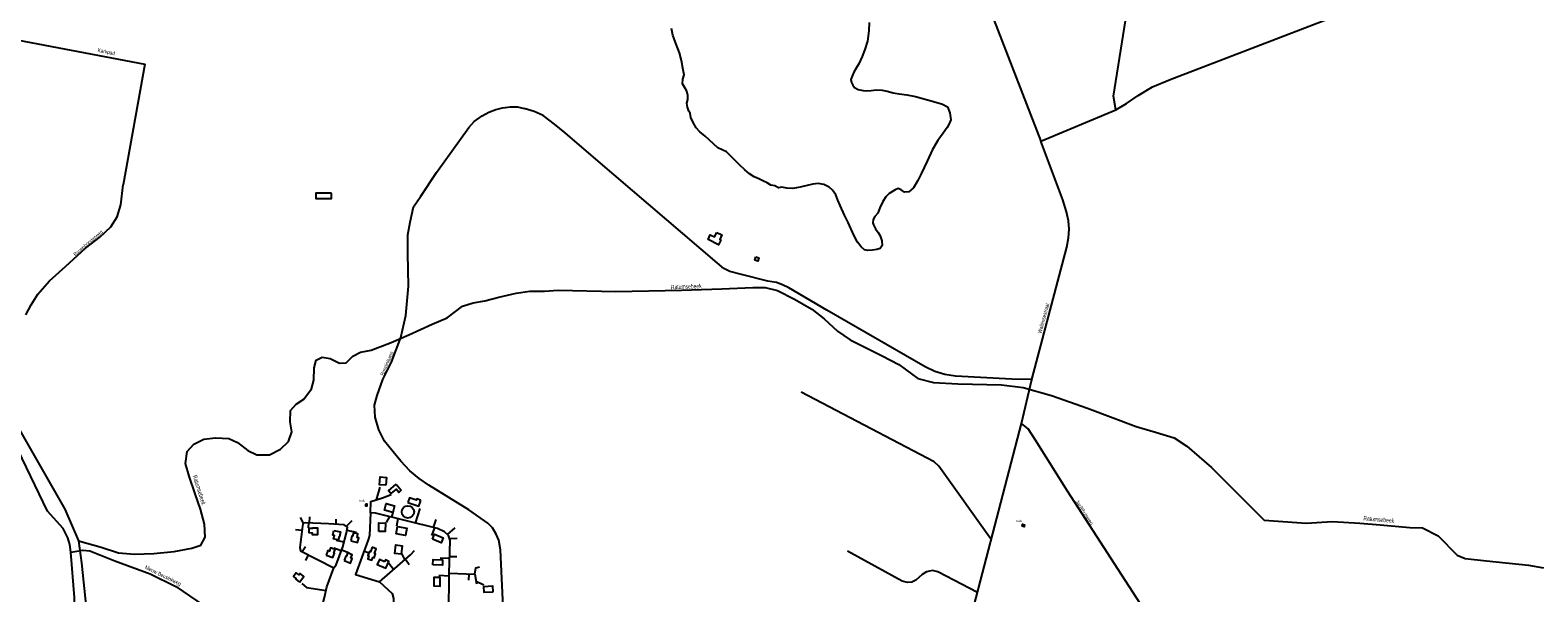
# Model space of a CAD drawing. Extents: x 240000 to 254380, y 435016 to 451025.
# Tile 26 of 35: x 245901 to 247622, y 445027 to 445669. Entities that reach past the tile are written whole.
import ezdxf
from ezdxf.enums import TextEntityAlignment as Align

# ---------------------------------------------------------------- set-up
doc = ezdxf.new("R2010")
doc.units = 0
doc.header["$MEASUREMENT"] = 0
for name, color, linetype in [('BOU-G00', 254, 'Continuous'), ('BOU-G01TRF', 254, 'Continuous'), ('bou-H01BijG', 254, 'Continuous'), ('BOU-H01IA', 254, 'Continuous'), ('LIJ-H01ASWG', 251, 'Continuous'), ('LIJ-H02ASIN', 254, 'Continuous'), ('LIJ-H02ASWE', 250, 'Continuous'), ('SEM-G01TRF', 254, 'Continuous'), ('SEM-H03ST', 250, 'Continuous'), ('SEM-H03WA', 254, 'Continuous'), ('WAT-H01WL', 254, 'Continuous')]:
    doc.layers.add(name, color=color, linetype=linetype)

msp = doc.modelspace()

# ---------------------------------------------------------------- linework, layer by layer
at = {"layer": 'BOU-G00'}
for points in [[(246306.7, 445149.4), (246299.6, 445149.9), (246300.2, 445158.9), (246307.3, 445158.4)], [(246318.3, 445150.6), (246324.3, 445143.7), (246321.5, 445141.3), (246318.3, 445145), (246312.5, 445139.9), (246309.7, 445143.1)], [(246331.8, 445129.7), (246344.4, 445125.5), (246346.2, 445130.9), (246345.7, 445131.1), (246346.2, 445132.5), (246342.2, 445133.9), (246341.6, 445132.3), (246333.6, 445135)], [(246314.6, 445118.3), (246305.2, 445120.8), (246307.2, 445128.5), (246316.6, 445126)], [(246219.3, 445100.4), (246223.3, 445100.3), (246223.3, 445100.9), (246228.8, 445100.7), (246228.5, 445092.7), (246223, 445092.9), (246223.1, 445094.8), (246219.1, 445094.9)], [(246247.3, 445097.9), (246255.1, 445096.1), (246253.9, 445090.7), (246253.3, 445090.8), (246252.4, 445086.9), (246247, 445088.2), (246247.9, 445092.1), (246246.1, 445092.5)], [(246266.7, 445086), (246274.5, 445084.1), (246275.8, 445089.4), (246274, 445089.9), (246274.9, 445093.8), (246269.6, 445095.1), (246268.6, 445091.2), (246268, 445091.3)], [(246298.7, 445096.7), (246298.8, 445106.4), (246306.2, 445106.3), (246306, 445096.6)], [(246318.3, 445094.1), (246320, 445102.5), (246330.6, 445100.4), (246329, 445091.9)], [(246238.5, 445069.7), (246246, 445066.8), (246248, 445071.9), (246247.4, 445072.2), (246248.8, 445075.9), (246243.7, 445077.9), (246242.2, 445074.2), (246240.5, 445074.8)], [(246291.2, 445078.7), (246289.1, 445073.3), (246287.9, 445073.8), (246286.1, 445069.3), (246287.4, 445068.8), (246286.1, 445065.4), (246290.7, 445063.7), (246292, 445067), (246293.3, 445066.5), (246295, 445071.1), (246293.7, 445071.6), (246295.8, 445076.9)], [(246324.1, 445070.6), (246316.8, 445071.5), (246316.8, 445071.5), (246318.1, 445081.2), (246325.4, 445080.2)], [(246359.8, 445088), (246362.2, 445093.7), (246372.1, 445089.4), (246369.7, 445083.7)], [(246259, 445063.5), (246266.4, 445060.6), (246268.4, 445065.7), (246266.7, 445066.4), (246268.2, 445070.1), (246263.1, 445072.1), (246261.6, 445068.4), (246261, 445068.6)], [(246305.3, 445062), (246299.3, 445064.7), (246296.8, 445059.1), (246296.8, 445059.1), (246306.5, 445054.7), (246310.1, 445062.4), (246306.3, 445064.2)], [(246360.5, 445058.4), (246360.6, 445064.6), (246371.4, 445064.3), (246371.2, 445058.1)], [(246368.8, 445035.1), (246368.9, 445043.6), (246368.9, 445044.1), (246361.5, 445044.1), (246361.5, 445044.1), (246361.4, 445037.4), (246361.4, 445034.4), (246361.4, 445034.4), (246368.8, 445034.3)], [(246429.2, 445027.9), (246428.9, 445034.1), (246428.9, 445034.1), (246418.2, 445033.6), (246418.5, 445027.5)]]:
    msp.add_lwpolyline(points, close=True, dxfattribs=at)
msp.add_circle((246331.9, 445118.9), 7, dxfattribs=at)
at = {"layer": 'BOU-G01TRF'}
for points in [[(246283.6, 445127.8), (246283.6, 445125.8), (246285.5, 445125.8), (246285.5, 445127.8)], [(247033, 445102.6), (247033.7, 445105), (247036, 445104.3), (247035.4, 445102)]]:
    msp.add_lwpolyline(points, close=True, dxfattribs=at)
at = {"layer": 'bou-H01BijG'}
msp.add_lwpolyline([(246684.5, 445438), (246690.4, 445435.2), (246687.9, 445430), (246689.3, 445429.3), (246686.6, 445423.9), (246674.5, 445429.9), (246677.1, 445435.2), (246682, 445432.9)], close=True, dxfattribs=at)
msp.add_lwpolyline([(246729, 445410.2), (246732.5, 445409.1), (246731.3, 445405.2), (246727.8, 445406.3), (246729, 445410.2)], dxfattribs=at)
at = {"layer": 'BOU-H01IA'}
for points in [[(246244.6, 445482.9), (246226.8, 445482.9), (246226.8, 445476.9), (246244.6, 445476.9)], [(246208.2, 445038.9), (246213.1, 445045.2), (246208.8, 445048.5), (246207.6, 445047.1), (246204.5, 445049.5), (246201.1, 445045.2), (246204.2, 445042.7), (246203.9, 445042.2)]]:
    msp.add_lwpolyline(points, close=True, dxfattribs=at)
at = {"layer": 'LIJ-H01ASWG'}
for points in [[(245693.4, 445682.1), (245787.8, 445530.9), (245797.4, 445509.4), (245803.9, 445479.4), (245851.1, 445297), (245877.9, 445231.5), (245914.4, 445167.2), (245940.1, 445122.1), (245955.9, 445085.8), (245959.2, 445060.9), (245964.7, 445009.5), (245961, 444987.5), (245957.8, 444968.7), (245952.8, 444954.9), (245952.8, 444941.6)], [(245955.9, 445085.8), (245981.7, 445078.8), (246001.5, 445072.1), (246019.6, 445070.7), (246041.8, 445071.4), (246065.2, 445073.8), (246085.4, 445077.5), (246095.4, 445081.1), (246100.4, 445090.2), (246099.8, 445105), (246095.1, 445122.1), (246089, 445139.5), (246082.3, 445159.6), (246078, 445174.4), (246079.7, 445188.1), (246087.4, 445196.5), (246098.8, 445201.9), (246112.2, 445203.6), (246127.3, 445202.9), (246137.3, 445198.2), (246149.1, 445189.1), (246159.5, 445184.1), (246173.9, 445184.1), (246186.3, 445190.5), (246195.7, 445199.2), (246199.4, 445210.3), (246197.4, 445221.7), (246198, 445234.8), (246204.4, 445241.8), (246213.1, 445247.8), (246221.9, 445259.6), (246224.5, 445269.3), (246224.9, 445283.4), (246227.2, 445292.1), (246233.9, 445295.5), (246243, 445294.1), (246253.7, 445288.8), (246261.4, 445289.1), (246269.2, 445296.8), (246277.9, 445301.5), (246289.9, 445303.8), (246312.8, 445312.2), (246332.9, 445321), (246359.4, 445333.4), (246376.8, 445340.7), (246394.3, 445353.8), (246406.3, 445357.5), (246419.7, 445359.9), (246435.8, 445364.2), (246455.3, 445368.6), (246471.1, 445370.9), (246487.8, 445370.9), (246503.6, 445372.3), (246569.3, 445370.6), (246644.1, 445372.3), (246690.1, 445373.6), (246725.6, 445375.3), (246739.7, 445375.3), (246753.8, 445371.6), (246773.3, 445361.9), (246793, 445350.5), (246807.1, 445339.4), (246822.2, 445325.3), (246836.6, 445315.6), (246873.2, 445297.1), (246892.3, 445287.1), (246914.1, 445271.3), (246931.9, 445266.6), (246959.7, 445265.3), (247009.7, 445263.9), (247034.2, 445260.9), (247066.7, 445251.9), (247107.6, 445237.4), (247163.3, 445216.3), (247185.5, 445209.9), (247206.6, 445203.6), (247221, 445194.2), (247249.2, 445169.7), (247309.5, 445109.7), (247357.2, 445106.3), (247387.4, 445108), (247418.6, 445106.3), (247442, 445104.3), (247475.6, 445101.3), (247490.3, 445100.9), (247508.1, 445091.5), (247529.6, 445069.7), (247539, 445065.7), (247563.1, 445063), (247611.1, 445058.3), (247628.4, 445055.3)]]:
    msp.add_lwpolyline(points, dxfattribs=at)
at = {"layer": 'LIJ-H02ASIN'}
for points in [[(246997.7, 445087.3), (246937.9, 445171.3), (246932.7, 445176.3), (246780.9, 445255.5)], [(246295.9, 445132.7), (246300.2, 445147.2)], [(246302.8, 445134.9), (246312.8, 445138.7)], [(246212.8, 445106), (246209.1, 445112.5)], [(246219.6, 445106.4), (246220, 445113.5)], [(246310.8, 445113.7), (246307.2, 445107)], [(246313.7, 445112.9), (246315.6, 445120)], [(246340.7, 445106.2), (246346, 445122.9)], [(246211, 445097.9), (246203.6, 445098.6)], [(246218.4, 445106.4), (246218.1, 445100.9)], [(246249.9, 445104.7), (246250.1, 445110.6)], [(246261.5, 445102.4), (246268.3, 445109.3)], [(246262.3, 445098.3), (246272.7, 445095.7)], [(246320.5, 445111.2), (246318.8, 445102.6)], [(246362.1, 445100.8), (246358.7, 445092)], [(246361.2, 445101), (246364, 445110.5)], [(246377.1, 445093.3), (246386, 445100.9)], [(246211.2, 445073.6), (246214.9, 445079.6)], [(246255.8, 445074.4), (246247.4, 445077.5)], [(246258.9, 445084.4), (246250.5, 445086.3)], [(246379.4, 445088.6), (246388.3, 445089.1)], [(246218.2, 445070), (246215.1, 445063.6)], [(246256.3, 445075.5), (246265, 445072.2)], [(246282, 445074.6), (246286.8, 445072.4)], [(246328.4, 445064.6), (246325.1, 445071.6)], [(246329, 445065), (246333.4, 445059.1)], [(246334.7, 445070.1), (246339.3, 445075.1)], [(246379.4, 445065.7), (246368.8, 445066)], [(246379.5, 445068.2), (246387.6, 445067.9)], [(246982, 445026.9), (246936.8, 445050.4), (246930.6, 445051.9), (246924, 445050.6), (246919, 445047.4), (246911.6, 445041), (246907.1, 445038.9), (246902.2, 445038.5), (246896.1, 445039.9), (246833.8, 445074)], [(246315.6, 445053.2), (246310.2, 445059.9)], [(246378.9, 445045.6), (246367.2, 445046.3)], [(246401.3, 445048.3), (246401.1, 445041.2)], [(246408.3, 445047.9), (246409.4, 445055.2), (246413.6, 445056.3)], [(246210.7, 445037.1), (246216.2, 445032.5), (246238.5, 445029.3)], [(246409.8, 445040.1), (246418.5, 445035.9)]]:
    msp.add_lwpolyline(points, dxfattribs=at)
at = {"layer": 'LIJ-H02ASWE'}
for points in [[(245379.6, 446365.2), (245408.5, 446329.5), (245508.4, 446206.9), (245677.1, 446000.2), (245710.7, 445958.7), (245762.9, 445894.5), (245787.6, 445860.4), (245799.6, 445835.2), (245819.1, 445784), (245830.2, 445755.1), (245841.6, 445727.2), (245852.9, 445694), (245859.5, 445672.7), (245862.9, 445662.1), (246031.4, 445630.3), (246007, 445492.4)], [(246972.7, 445753.7), (247054.4, 445542.1)], [(247140.2, 445577.8), (247137.5, 445593.5), (247156.8, 445715.6)], [(247054.4, 445542.1), (247140.2, 445577.8), (247152.4, 445585.4), (247165.4, 445594.3), (247181.9, 445604.1), (247202, 445612.7), (247388.6, 445684.2)], [(246440.9, 445002.4), (246437.6, 445075.7), (246435.8, 445086.7), (246432.6, 445093.6), (246428.4, 445100.7), (246423.1, 445106), (246401.3, 445121.2), (246355.7, 445149.4), (246344.7, 445157.3), (246334.1, 445165.7), (246323.9, 445176.8), (246314.9, 445187.5), (246305, 445199.8), (246298.6, 445212.7), (246294.5, 445227.3), (246293.9, 445240.8), (246296.8, 445251.9), (246303.2, 445270), (246313.2, 445289.9), (246323.7, 445318), (246329.6, 445343.2), (246332.5, 445376.6), (246331.9, 445414), (246331.9, 445435.1), (246334.3, 445449.7), (246338.3, 445467.3), (246346.5, 445479.6), (246364.7, 445506.5), (246401.6, 445558), (246407.6, 445564.5), (246416.6, 445571.1), (246424.3, 445575.5), (246432.2, 445578.3), (246440, 445580.1), (246449.1, 445581.5), (246457, 445581.3), (246464.8, 445579.6)], [(247044.1, 445270.2), (247021.3, 445270.6), (246957, 445274.1), (246944.7, 445275.9), (246933.6, 445279.4), (246922.4, 445284.7), (246810.1, 445349.1), (246766.8, 445374.8), (246759.7, 445378.3), (246752.7, 445380.7), (246742.8, 445382.4), (246712.9, 445390), (246699.5, 445393.5), (246692.4, 445397), (246684.8, 445403.5), (246549, 445519.4), (246511.6, 445551.6), (246499.3, 445561.5), (246486.4, 445571.4), (246475.9, 445576.1), (246464.8, 445579.6)], [(246975.9, 445003.7), (247032.3, 445219.9), (247044.1, 445270.2), (247084.2, 445421.1), (247086.1, 445432), (247086.8, 445441.9), (247086.1, 445451.2), (247083.6, 445461.5), (247079.4, 445475.3), (247054.4, 445542.1)], [(245895.7, 445344.1), (245901.8, 445355.5), (245909.3, 445367.5), (245922.9, 445382.6), (245940.8, 445399), (245963.8, 445420.1), (245980.2, 445432.8), (245992.9, 445444.5), (245999.9, 445455.8), (246004.1, 445469.4), (246007, 445492.4)], [(247176.1, 445001.3), (247084.8, 445142.7), (247048.3, 445201), (247040, 445213.8), (247032.3, 445219.9)], [(245950.5, 444998.2), (245951.2, 445021.2), (245947.1, 445073), (245946, 445081.7), (245943.7, 445089.2), (245938.5, 445100.1), (245920.6, 445119.7), (245882, 445199.9)], [(246289, 445117.8), (246289.5, 445130.7), (246302.8, 445134.9)], [(246298.5, 444944.1), (246298.7, 444947.4), (246305.8, 444964.3), (246314.7, 444985.6), (246375, 444989.2), (246378.1, 444995.5), (246378.6, 445002.8), (246378.9, 445049.2), (246380.1, 445086.3), (246378.3, 445092.1), (246373.8, 445096.3), (246365.8, 445099.9), (246294.9, 445117.6), (246289, 445117.8), (246287.9, 445092.1), (246286.5, 445087.2), (246272.2, 445047.6), (246299.6, 445039.1), (246314.1, 445025.7), (246315.6, 445020.3), (246314.7, 444985.6)], [(245947.1, 445073), (245960.7, 445075.4), (245968.7, 445074.4), (245997.3, 445063), (246037.6, 445048.4), (246067, 445033.8), (246090.8, 445017.3), (246107.1, 445006.1), (246125.3, 444995.4)], [(246299.6, 445039.1), (246334.7, 445070.1)], [(246269, 444952.5), (246260.8, 444954.4), (246257.8, 444964), (246231.8, 444969.1), (246226.8, 444972.2), (246225.8, 444978), (246227.9, 444988.5), (246229.4, 444996.3), (246232.2, 445004.3), (246236.7, 445021.3), (246239.5, 445033.5), (246247.4, 445055)], [(246378.9, 445049.2), (246408.3, 445048), (246410.3, 445036.9)]]:
    msp.add_lwpolyline(points, dxfattribs=at)
msp.add_lwpolyline([(246247.4, 445055), (246249.8, 445058.4), (246257.6, 445079.2), (246261.6, 445094.9), (246262.9, 445101.5), (246259, 445104.1), (246241.1, 445105.3), (246214.7, 445106.6), (246213.2, 445106.3), (246212.3, 445105.7), (246212, 445105.1), (246211.6, 445102.6), (246208.4, 445078.2), (246209.3, 445074.5)], close=True, dxfattribs=at)
at = {"layer": 'WAT-H01WL'}
msp.add_lwpolyline([(246858.4, 445677.6), (246858.2, 445668), (246856.7, 445656.5), (246853.7, 445646.7), (246850.5, 445638.8), (246846.6, 445630.6), (246843.5, 445625.5), (246841, 445620.8), (246839, 445616.6), (246837.5, 445612.5), (246838.3, 445609.2), (246839.9, 445606.1), (246841.8, 445603.4), (246846, 445601.1), (246851.8, 445599.9), (246856, 445599.8), (246860.9, 445600.1), (246867, 445600.7), (246873.2, 445600.6), (246879.1, 445599.3), (246885.7, 445597.5), (246892.7, 445596.2), (246901.5, 445595.1), (246911.4, 445593.2), (246925, 445589.4), (246937.3, 445585.8), (246942.3, 445584.6), (246948, 445581.5), (246950.4, 445574.4), (246951.6, 445566.7), (246949.9, 445562), (246947.4, 445557.8), (246942.9, 445551.3), (246936.9, 445543.1), (246930.8, 445532.7), (246924.6, 445519.3), (246917.8, 445504.8), (246913.9, 445497.4), (246909, 445489.1), (246903.8, 445484.3), (246899, 445484.1), (246894.9, 445486.7), (246891.7, 445488.1), (246888, 445486.6), (246881.4, 445482.6), (246877.5, 445478.8), (246874, 445473.4), (246870.8, 445466.2), (246868.2, 445460.2), (246864.9, 445456.2), (246862.9, 445452.9), (246862.6, 445448.8), (246863.5, 445446.6), (246865.8, 445442.2), (246868.9, 445437.9), (246871.2, 445434), (246872.9, 445428.4), (246873.3, 445423), (246871.1, 445419.7), (246867.3, 445418.4), (246862.1, 445417.7), (246857.1, 445417.4), (246853.2, 445418.3), (246849.3, 445421.4), (246845.3, 445426.9), (246840.9, 445434.8), (246834.4, 445449.5), (246830.2, 445457.9), (246825.2, 445468.9), (246822.6, 445475), (246820.3, 445481.1), (246816.5, 445486.3), (246812.7, 445489.8), (246806.9, 445492.8), (246800.3, 445494), (246794, 445493), (246787.6, 445491.5), (246779.6, 445489.6), (246771.5, 445488.3), (246764.6, 445488.7), (246758.6, 445489.6), (246755, 445489.1), (246750.9, 445491.4), (246746.4, 445491.8), (246742, 445494.6), (246737, 445496.8), (246732.4, 445499.2), (246727.3, 445501.5), (246721.9, 445504.9), (246716.6, 445509.4), (246710.2, 445515.4), (246695.5, 445530), (246685.9, 445534.6), (246671.1, 445547.9), (246665.1, 445552.8), (246660.9, 445557.4), (246657.5, 445563.5), (246655, 445569.2), (246654, 445574), (246652.5, 445576.6), (246651, 445581), (246650.3, 445585.6), (246651.4, 445589.7), (246651.6, 445594.3), (246650.2, 445599.2), (246647.7, 445603.8), (246645.5, 445607.8), (246645.7, 445613.1), (246647.1, 445618.1), (246645.8, 445625.4), (246644.3, 445634.3), (246641.8, 445643), (246637.4, 445654.9), (246634.3, 445663.1), (246632.7, 445670.8)], dxfattribs=at)

# ---------------------------------------------------------------- texts
at = {"layer": 'SEM-G01TRF'}
for p in [(246276.3, 445130.8), (247026.4, 445107.6)]:
    msp.add_text('trafo', height=2.5, dxfattribs=at).set_placement(p)
at = {"layer": 'SEM-H03ST', "width": 0.727273}
for s, rotation, p in [('Karkpad', 348.1007, (245987.5, 445643.8)), ('Ravenhorsterweg', 40.952, (245967.1, 445425.4)), ('Waliënsestraat', 75.1735, (247057.5, 445340)), ('Bonninkweg', 67.1797, (246308.5, 445288.2)), ('Jachthuisweg', 302.5926, (247103.7, 445118)), ('Nieuw Beusinkweg', 333.7222, (246052.2, 445045.9))]:
    msp.add_text(s, height=4.4, rotation=rotation, dxfattribs=at).set_placement(p, align=Align.MIDDLE)
at = {"layer": 'SEM-H03WA', "width": 0.68}
for rotation, p in [(1.9645, (246632.2, 445375.6)), (287.4069, (246088.5, 445160.8)), (355.1831, (247422.8, 445111.8))]:
    msp.add_text('Ratumsebeek', height=5, rotation=rotation, dxfattribs=at).set_placement(p, align=Align.MIDDLE_LEFT)

doc.saveas('drawing.dxf')
